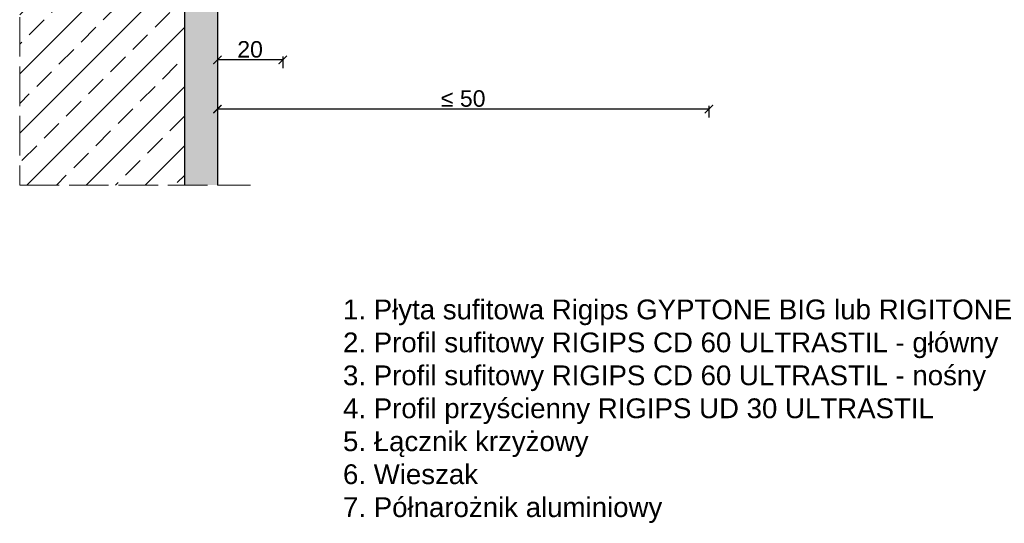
# Model space of a CAD drawing. Header units: millimetres. Extents: x 1995 to 2405, y 1176 to 1630.
# Tile 1 of 3: x 1995 to 2294, y 1176 to 1329. Entities that reach past the tile are written whole.
import ezdxf

# ---------------------------------------------------------------- set-up
doc = ezdxf.new("R2010")
doc.units = ezdxf.units.MM
doc.linetypes.add('ACAD_ISO02W100', pattern=[15, 12, -3])
for name, color, linetype, lineweight in [('KRESKOWANIE', 7, 'Continuous', 9), ('PRZERYWANA', 7, 'ACAD_ISO02W100', 9), ('WYMIARY', 7, 'Continuous', 25)]:
    doc.layers.add(name, color=color, linetype=linetype, lineweight=lineweight)
doc.styles.get("Standard").update_dxf_attribs({"font": 'arial.ttf'})
doc.dimstyles.new('ISO-25', dxfattribs={"dimtxt": 5, "dimasz": 2.5, "dimexe": 2.5, "dimexo": 0.625, "dimtad": 1, "dimtxsty": 'Standard', "dimblk": 'ARCHTICK', "dimcen": 2.5, "dimadec": 0, "dimazin": 0, "dimtfac": 1, "dimtmove": 0, "dimatfit": 3, "dimfxl": 1, "dimfxlon": 1, "dimarcsym": 0})

# ---------------------------------------------------------------- blocks, each defined once
blk = doc.blocks.new('_ArchTick')
at = {"color": 0, "linetype": 'ByBlock', "const_width": 0.15}
blk.add_lwpolyline([(-0.5, -0.5), (0.5, 0.5)], dxfattribs=at)
blk = doc.blocks.new('*D25')
at = {"layer": 'Defpoints', "color": 0, "transparency": 16777216}
for p in [(2055.2, 1400.95), (2204.37, 1400.5), (2055.2, 1302.02)]:
    blk.add_point(p, dxfattribs=at)
at = {"layer": 'WYMIARY', "color": 0, "lineweight": -2, "transparency": 16777216}
for p, q in [((2055.2, 1303.02), (2055.2, 1299.52)), ((2204.37, 1303.02), (2204.37, 1299.52)), ((2204.37, 1302.02), (2055.2, 1302.02))]:
    blk.add_line(p, q, dxfattribs=at)
at = {"layer": 'WYMIARY', "color": 0, "lineweight": -2, "transparency": 16777216, "xscale": 2.5, "yscale": 2.5, "zscale": 2.5, "rotation": 180}
blk.add_blockref('_ArchTick', (2055.2, 1302.02), dxfattribs=at)
at = {"layer": 'WYMIARY', "color": 0, "lineweight": -2, "transparency": 16777216, "xscale": 2.5, "yscale": 2.5, "zscale": 2.5}
blk.add_blockref('_ArchTick', (2204.37, 1302.02), dxfattribs=at)
at = {"layer": 'WYMIARY', "color": 0, "transparency": 16777216, "insert": (2129.79, 1305.2), "char_height": 5, "attachment_point": 5}
blk.add_mtext('≤ 50', dxfattribs=at)
blk = doc.blocks.new('*D26')
at = {"layer": 'Defpoints', "color": 0, "transparency": 16777216}
for p in [(2055.2, 1415.88), (2075.04, 1398.05), (2055.2, 1316.95)]:
    blk.add_point(p, dxfattribs=at)
at = {"layer": 'WYMIARY', "color": 0, "lineweight": -2, "transparency": 16777216}
for p, q in [((2055.2, 1317.95), (2055.2, 1314.45)), ((2075.04, 1317.95), (2075.04, 1314.45)), ((2075.04, 1316.95), (2055.2, 1316.95))]:
    blk.add_line(p, q, dxfattribs=at)
at = {"layer": 'WYMIARY', "color": 0, "lineweight": -2, "transparency": 16777216, "xscale": 2.5, "yscale": 2.5, "zscale": 2.5, "rotation": 180}
blk.add_blockref('_ArchTick', (2055.2, 1316.95), dxfattribs=at)
at = {"layer": 'WYMIARY', "color": 0, "lineweight": -2, "transparency": 16777216, "xscale": 2.5, "yscale": 2.5, "zscale": 2.5}
blk.add_blockref('_ArchTick', (2075.04, 1316.95), dxfattribs=at)
at = {"layer": 'WYMIARY', "color": 0, "transparency": 16777216, "insert": (2065.12, 1320.13), "char_height": 5, "attachment_point": 5}
blk.add_mtext('20', dxfattribs=at)

msp = doc.modelspace()

# ---------------------------------------------------------------- hatches: boundary and pattern name
at = {"layer": 'KRESKOWANIE'}
h = msp.add_hatch(dxfattribs=at)
h.set_pattern_fill('ANSI33', color=256, scale=2, angle=180, style=0)
h.paths.add_polyline_path([(2045.203, 1629.951), (1995.203, 1629.951), (1995.203, 1278.951), (2045.203, 1278.951)])
h = msp.add_hatch(dxfattribs=at)
h.set_pattern_fill('AR-SAND', color=256, scale=0.1, style=0)
h.paths.add_polyline_path([(2055.203, 1629.951), (2045.203, 1629.951), (2045.203, 1278.951), (2055.203, 1278.951)])

# ---------------------------------------------------------------- linework, layer by layer
for p, q in [((2045.203, 1629.951), (2045.203, 1278.951)), ((2055.203, 1629.951), (2055.203, 1278.951))]:
    msp.add_line(p, q)
at = {"layer": 'PRZERYWANA'}
for p, q in [((1995.203, 1629.951), (1995.203, 1278.951)), ((1995.203, 1278.951), (2065.203, 1278.951))]:
    msp.add_line(p, q, dxfattribs=at)

# ---------------------------------------------------------------- texts
at = {"insert": (2093.317, 1244.211), "char_height": 6, "width": 255.46609, "attachment_point": 1}
msp.add_mtext('1. Płyta sufitowa Rigips GYPTONE BIG lub RIGITONE\\P2. Profil sufitowy RIGIPS CD 60 ULTRASTIL - główny\\P3. Profil sufitowy RIGIPS CD 60 ULTRASTIL - nośny\\P4. Profil przyścienny RIGIPS UD 30 ULTRASTIL\\P5. Łącznik krzyżowy\\P6. Wieszak\\P7. Półnarożnik aluminiowy', dxfattribs=at)

# ---------------------------------------------------------------- dimensions: what is measured, and where the dimension line sits
at = {"layer": 'WYMIARY'}
for base, p1, p2, text, picture, middle in [((2055.203, 1316.954), (2075.04, 1398.051), (2055.203, 1415.881), '20', '*D26', (2065.122, 1320.132)), ((2055.203, 1302.021), (2204.37, 1400.496), (2055.203, 1400.948), '≤ 50', '*D25', (2129.787, 1305.199))]:
    dim = msp.add_linear_dim(base=base, p1=p1, p2=p2, text=text, dimstyle='ISO-25', override={"dimtad": 3, "dimtmove": 2}, dxfattribs=at)
    dim.commit()
    dim.dimension.update_dxf_attribs({"geometry": picture, "text_midpoint": middle})

doc.saveas('drawing.dxf')
